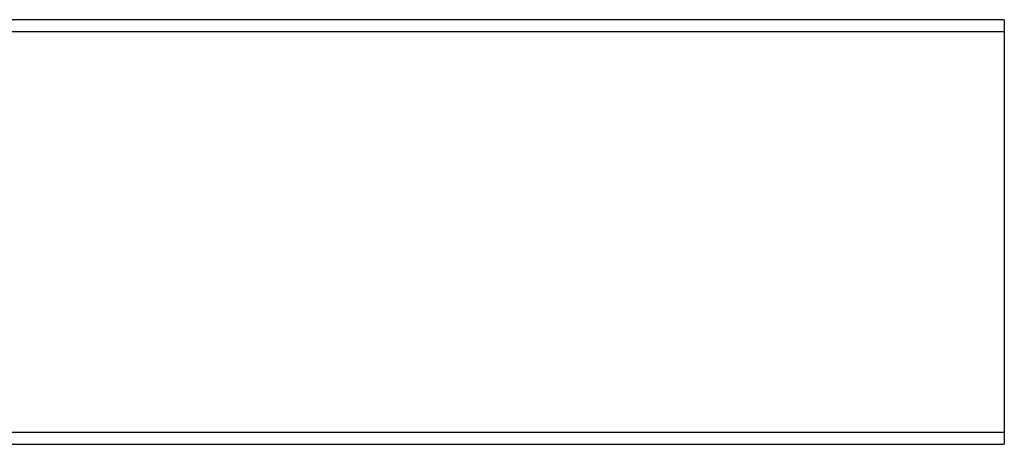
# Model space of a CAD drawing. Header units: millimetres. Extents: x -75 to 750, y -85 to 185.
# Tile 46 of 46: x 682 to 750, y 138 to 167. Entities that reach past the tile are written whole.
import ezdxf
from ezdxf.lldxf.tags import DXFTag

# ---------------------------------------------------------------- set-up
doc = ezdxf.new("R2010")
doc.units = ezdxf.units.MM
doc.layers.add('90-DEGREE-ELBOW', color=7, linetype='Continuous')
doc.layers.add('Default', color=7, linetype='Continuous')
tags = doc.linetypes.add('HIDDEN2', pattern=[4.7625, 3.175, -1.5875]).pattern_tags.tags
tags[6:7] = [DXFTag(74, 4), DXFTag(75, 0), DXFTag(340, '0'), DXFTag(46, 0.0), DXFTag(50, 0.0), DXFTag(44, 0.0), DXFTag(45, 0.0)]
tags[4:5] = [DXFTag(74, 4), DXFTag(75, 0), DXFTag(340, '0'), DXFTag(46, 0.0), DXFTag(50, 0.0), DXFTag(44, 0.0), DXFTag(45, 0.0)]

# ---------------------------------------------------------------- blocks, each defined once
blk = doc.blocks.new('SE')
at = {"layer": '90-DEGREE-ELBOW', "color": 7, "linetype": 'Continuous'}
for p, q in [((750.08, 167.412), (646.08, 167.412)), ((750.08, 167.412), (750.08, 138.212)), ((675.28, 138.212), (750.08, 138.212))]:
    blk.add_line(p, q, dxfattribs=at)
at = {"layer": '90-DEGREE-ELBOW', "color": 7, "linetype": 'HIDDEN2'}
for p, q in [((750.08, 166.568), (646.924, 166.568)), ((674.436, 139.056), (750.08, 139.056))]:
    blk.add_line(p, q, dxfattribs=at)

msp = doc.modelspace()

# ---------------------------------------------------------------- block references
at = {"layer": 'Default'}
msp.add_blockref('SE', (0, 0), dxfattribs=at)

doc.saveas('drawing.dxf')
